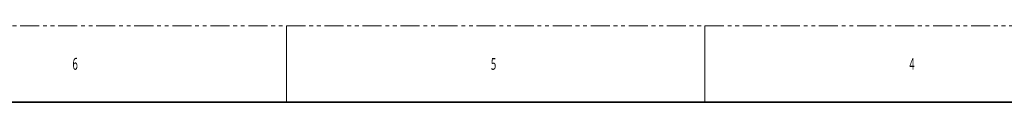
# Model space of a CAD drawing. Header units: millimetres. Extents: x 1 to 1119, y -1 to 863.
# Tile 77 of 211: x 331 to 660, y 837 to 863. Entities that reach past the tile are written whole.
import ezdxf

# ---------------------------------------------------------------- set-up
doc = ezdxf.new("R2010")
doc.units = ezdxf.units.MM
doc.linetypes.add('PHANTOM', pattern=[12.7, 6.35, -1.27, 1.27, -1.27, 1.27, -1.27])
doc.styles.add('SLDTEXTSTYLE1', font='meiryo.ttc', dxfattribs={"width": 0.6})

msp = doc.modelspace()

# ---------------------------------------------------------------- linework, layer by layer
at = {"color": 7, "linetype": 'PHANTOM', "lineweight": 18}
msp.add_line((1.4197, 862.5825), (1119.0197, 862.5825), dxfattribs=at)
at = {"color": 7, "linetype": 'Continuous', "lineweight": 18}
for p, q in [((420.5197, 862.5825), (420.5197, 837.1825)), ((560.2197, 862.5825), (560.2197, 837.1825))]:
    msp.add_line(p, q, dxfattribs=at)
at = {"color": 7, "linetype": 'Continuous', "lineweight": 35}
msp.add_line((14.1197, 837.1825), (1106.3197, 837.1825), dxfattribs=at)

# ---------------------------------------------------------------- texts
at = {"color": 7, "linetype": 'Continuous', "lineweight": 0, "char_height": 3.9688, "attachment_point": 1, "style": 'SLDTEXTSTYLE1'}
for s, insert in [('6', (349.0822, 851.9117)), ('5', (488.7822, 851.9117)), ('4', (628.4822, 851.9117))]:
    msp.add_mtext(s, dxfattribs=dict(at, insert=insert))

doc.saveas('drawing.dxf')
